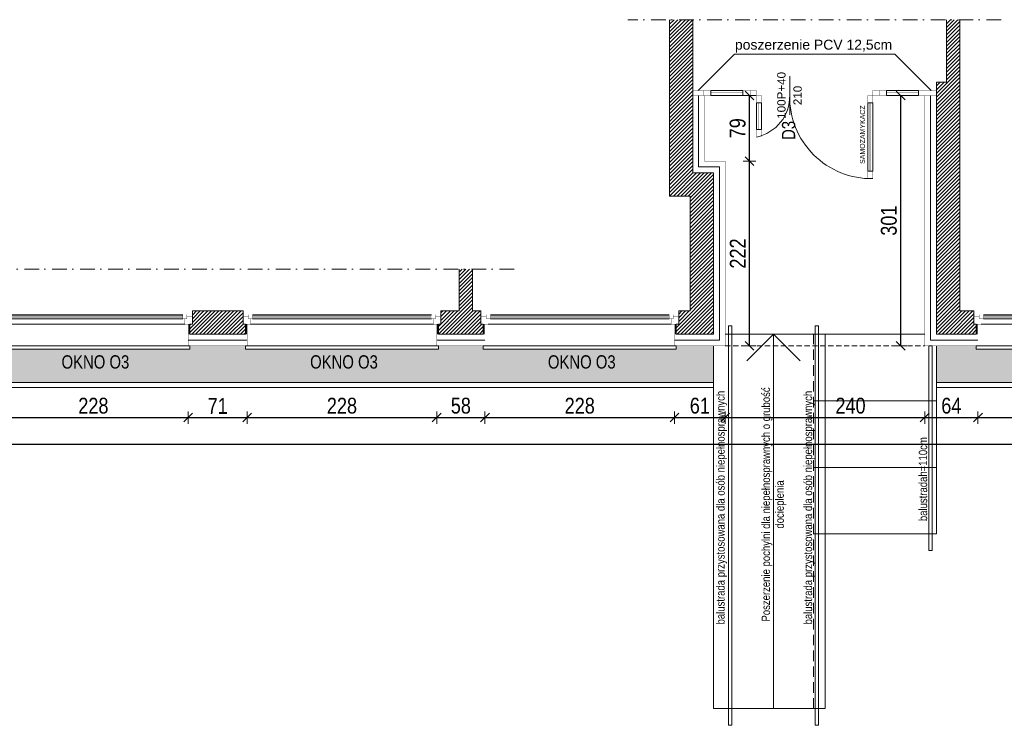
# Model space of a CAD drawing. Header units: millimetres. Extents: x 18880 to 99371, y -5529 to 27899.
# Tile 32 of 161: x 22898 to 24082, y 7922 to 8770. Entities that reach past the tile are written whole.
import ezdxf

# ---------------------------------------------------------------- set-up
doc = ezdxf.new("R2010")
doc.units = ezdxf.units.MM
doc.set_wipeout_variables(frame=1)
doc.linetypes.add('DASHED', pattern=[19.05, 12.7, -6.35])
doc.linetypes.add('Kropki i Kreski', pattern=[335.138881, 176.388884, -88.194442, 0, -70.555556])
for name, color, linetype, lineweight in [('AA_HATCH', 251, 'Continuous', 0), ('AA_IZOLACJA', 251, 'Continuous', 0), ('AA_OPIS', 2, 'Continuous', 0), ('AA_WIDOK', 254, 'Continuous', 0), ('AP wymiary', 40, 'Continuous', 0), ('K_SCIANY', 90, 'Continuous', 20)]:
    doc.layers.add(name, color=color, linetype=linetype, lineweight=lineweight)
doc.layers.add('Okna ArchiCADa', color=7, linetype='Continuous')
doc.styles.add('1', font='ARIALN.TTF')
doc.styles.add('ARIAL', font='arial.ttf')
doc.styles.add('Arial Narrow', font='txt')
doc.linetypes.add('STYROPIAN', pattern='A,0.000141,[1,styropian.shx,S=1,R=0,X=0,Y=0],-14.102004', length=14.102145)
doc.dimstyles.new('1_50', dxfattribs={"dimscale": 10, "dimtxt": 1.9, "dimasz": 0.005, "dimexe": 0, "dimexo": 0, "dimgap": 0.45, "dimtad": 1, "dimdec": 4, "dimrnd": 0.5, "dimdsep": 46, "dimtxsty": '1', "dimblk1": 'DIM01', "dimblk2": 'DIM01', "dimsah": 1, "dimcen": 2, "dimdle": 25, "dimse1": 1, "dimse2": 1, "dimclrd": 1, "dimclrt": 2, "dimadec": 0, "dimazin": 0, "dimtfac": 0.66665, "dimtdec": 4, "dimtix": 1, "dimtmove": 0, "dimatfit": 3, "dimldrblk": 'DIM01', "dimfxl": 0, "dimtolj": 1, "dimtzin": 0, "dimarcsym": 0})
pattern_1 = [(45, (0.4598, 414.3746), (-2.24506403, 2.24506403), [])]
pattern_2 = [(50, (0.46, 164.375), (18.218467, -1.5939086), [1.905, -20.955]), (355, (0.46, 164.375), (-3.524342, 19.105685), [1.524, -16.764058]), (100.451445, (1.978, 164.242), (14.694125, 17.511775), [1.619001, -17.809024]), (46.1842, (0.46, 169.455), (27.107904, -4.204233), [2.8575, -31.4325]), (96.63556, (2.72, 169.104), (23.740413, 24.742612), [2.428502, -26.71356]), (351.18415, (0.46, 169.455), (23.740413, 24.742612), [2.285997, -25.145973]), (21, (3, 168.185), (15.161439, -10.22652), [1.905, -20.955]), (326, (3, 168.185), (6.180203, 18.418797), [1.524, -16.764]), (71.451445, (4.263, 167.332), (21.341642, 8.192277), [1.619001, -17.808994]), (37.5, (0.46, 164.3746), (0.3088603, 8.4555039), [0, -16.5608, 0, -17.018, 0, -16.8275]), (7.5, (0.46, 164.375), (6.6819663, 10.0180575), [0, -9.7028, 0, -16.1798, 0, -6.4135]), (327.5, (-5.2044, 164.3746), (13.5590595, -0.5728744), [0, -6.35, 0, -19.812, 0, -26.289]), (317.5, (-7.744, 164.375), (14.812918, 2.542649), [0, -8.255, 0, -13.1572, 0, -18.669])]

# ---------------------------------------------------------------- blocks, each defined once
blk = doc.blocks.new('O1 rozwierane 12_23')
at = {"layer": 'AA_IZOLACJA', "linetype": 'STYROPIAN', "ltscale": 0.2}
for points in [[(-1135, 120), (-1135, 0)], [(1165, 120), (1165, 0)]]:
    blk.add_lwpolyline(points, dxfattribs=at)
at = {"layer": 'AA_WIDOK', "color": 4}
blk.add_lwpolyline([(-1145, 260), (-1145, 300), (1175, 300), (1175, 260)], dxfattribs=at)
at = {"layer": 'AA_WIDOK', "linetype": 'DASHED', "ltscale": 0.5}
blk.add_lwpolyline([(-1145, 260), (1175, 260)], dxfattribs=at)
at = {"layer": 'AA_WIDOK', "const_width": 3}
for points in [[(-1125, 260), (-1125, 0)], [(1155, 260), (1155, 0)]]:
    blk.add_lwpolyline(points, dxfattribs=at)
at = {"layer": 'AA_WIDOK', "color": 4, "const_width": 3}
for points in [[(-1175, 0), (-1175, -90)], [(1205, -90), (1205, 0)]]:
    blk.add_lwpolyline(points, dxfattribs=at)
at = {"color": 4}
blk.add_wipeout([(1090, -115), (1090, -65), (1115, -65), (1115, 0), (-1085, 0), (-1085, -65), (-1060, -65), (-1060, -115)], dxfattribs=at).dxf.layer = 'AA_WIDOK'
at = {"layer": 'AA_WIDOK', "color": 4, "const_width": 3}
for points in [[(-1085, 0), (-1175, 0)], [(-1085, -65), (-1085, 0)], [(1205, 0), (1115, 0)], [(1115, 0), (1115, -65)], [(-1175, -90), (-1110, -90)], [(-1110, -90), (-1110, -65)], [(-1110, -65), (-1085, -65)], [(-1060, -65), (-1110, -65)], [(-1110, -65), (-1110, -115)], [(-1110, -115), (-1060, -115)], [(-1060, -115), (-1060, -65)], [(-1060, -80), (1090, -80)], [(-1060, -90), (1090, -90)], [(-1060, -100), (1090, -100)], [(1140, -65), (1090, -65)], [(1090, -65), (1090, -115)], [(1090, -115), (1140, -115)], [(1115, -65), (1140, -65)], [(1140, -65), (1140, -90)], [(1140, -115), (1140, -65)], [(1140, -90), (1205, -90)]]:
    blk.add_lwpolyline(points, dxfattribs=at)
at = {"layer": 'AA_WIDOK', "color": 4}
for points in [[(1115, 0), (-1085, 0)], [(-1060, -65), (1090, -65)], [(-1060, -115), (1090, -115)], [(-1060, -115), (1090, -115)]]:
    blk.add_lwpolyline(points, dxfattribs=at)
blk = doc.blocks.new('DIM01')
at = {"color": 2}
blk.add_line((-106, -106), (106, 106), dxfattribs=at)
blk.add_line((0, -150), (0, 150))
blk = doc.blocks.new('*D659')
at = {"layer": 'AP wymiary', "color": 1, "lineweight": -2, "transparency": 16777216}
blk.add_line((22872.8, 8291.7), (23100.7, 8291.7), dxfattribs=at)
at = {"layer": 'Defpoints', "color": 0, "transparency": 16777216}
for p in [(22872.7, 8386.3), (23100.7, 8377.9), (23100.7, 8291.7)]:
    blk.add_point(p, dxfattribs=at)
at = {"layer": 'AP wymiary', "color": 1, "lineweight": -2, "transparency": 16777216, "xscale": 0.05, "yscale": 0.05, "zscale": 0.05, "rotation": 180}
blk.add_blockref('DIM01', (22872.7, 8291.7), dxfattribs=at)
at = {"layer": 'AP wymiary', "color": 1, "lineweight": -2, "transparency": 16777216, "xscale": 0.05, "yscale": 0.05, "zscale": 0.05}
blk.add_blockref('DIM01', (23100.7, 8291.7), dxfattribs=at)
at = {"layer": 'AP wymiary', "color": 2, "transparency": 16777216, "insert": (22986.7, 8305.9), "char_height": 19, "attachment_point": 5, "style": '1'}
blk.add_mtext('\\A1;228', dxfattribs=at)
blk = doc.blocks.new('*D660')
at = {"layer": 'AP wymiary', "color": 1, "lineweight": -2, "transparency": 16777216}
blk.add_line((23100.8, 8291.7), (23171.7, 8291.7), dxfattribs=at)
at = {"layer": 'Defpoints', "color": 0, "transparency": 16777216}
for p in [(23100.7, 8377.9), (23171.7, 8377.9), (23171.7, 8291.7)]:
    blk.add_point(p, dxfattribs=at)
at = {"layer": 'AP wymiary', "color": 1, "lineweight": -2, "transparency": 16777216, "xscale": 0.05, "yscale": 0.05, "zscale": 0.05, "rotation": 180}
blk.add_blockref('DIM01', (23100.7, 8291.7), dxfattribs=at)
at = {"layer": 'AP wymiary', "color": 1, "lineweight": -2, "transparency": 16777216, "xscale": 0.05, "yscale": 0.05, "zscale": 0.05}
blk.add_blockref('DIM01', (23171.7, 8291.7), dxfattribs=at)
at = {"layer": 'AP wymiary', "color": 2, "transparency": 16777216, "insert": (23136.2, 8305.7), "char_height": 19, "attachment_point": 5, "style": '1'}
blk.add_mtext('\\A1;71', dxfattribs=at)
blk = doc.blocks.new('*D661')
at = {"layer": 'AP wymiary', "color": 1, "lineweight": -2, "transparency": 16777216}
blk.add_line((23171.8, 8291.7), (23399.7, 8291.7), dxfattribs=at)
at = {"layer": 'Defpoints', "color": 0, "transparency": 16777216}
for p in [(23171.7, 8377.9), (23399.7, 8377.9), (23399.7, 8291.7)]:
    blk.add_point(p, dxfattribs=at)
at = {"layer": 'AP wymiary', "color": 1, "lineweight": -2, "transparency": 16777216, "xscale": 0.05, "yscale": 0.05, "zscale": 0.05, "rotation": 180}
blk.add_blockref('DIM01', (23171.7, 8291.7), dxfattribs=at)
at = {"layer": 'AP wymiary', "color": 1, "lineweight": -2, "transparency": 16777216, "xscale": 0.05, "yscale": 0.05, "zscale": 0.05}
blk.add_blockref('DIM01', (23399.7, 8291.7), dxfattribs=at)
at = {"layer": 'AP wymiary', "color": 2, "transparency": 16777216, "insert": (23285.7, 8305.9), "char_height": 19, "attachment_point": 5, "style": '1'}
blk.add_mtext('\\A1;228', dxfattribs=at)
blk = doc.blocks.new('*D662')
at = {"layer": 'AP wymiary', "color": 1, "lineweight": -2, "transparency": 16777216}
blk.add_line((23399.8, 8291.7), (23457.7, 8291.7), dxfattribs=at)
at = {"layer": 'Defpoints', "color": 0, "transparency": 16777216}
for p in [(23399.7, 8377.9), (23457.7, 8377.9), (23457.7, 8291.7)]:
    blk.add_point(p, dxfattribs=at)
at = {"layer": 'AP wymiary', "color": 1, "lineweight": -2, "transparency": 16777216, "xscale": 0.05, "yscale": 0.05, "zscale": 0.05, "rotation": 180}
blk.add_blockref('DIM01', (23399.7, 8291.7), dxfattribs=at)
at = {"layer": 'AP wymiary', "color": 1, "lineweight": -2, "transparency": 16777216, "xscale": 0.05, "yscale": 0.05, "zscale": 0.05}
blk.add_blockref('DIM01', (23457.7, 8291.7), dxfattribs=at)
at = {"layer": 'AP wymiary', "color": 2, "transparency": 16777216, "insert": (23428.7, 8305.9), "char_height": 19, "attachment_point": 5, "style": '1'}
blk.add_mtext('\\A1;58', dxfattribs=at)
blk = doc.blocks.new('*D663')
at = {"layer": 'AP wymiary', "color": 1, "lineweight": -2, "transparency": 16777216}
blk.add_line((23457.8, 8291.7), (23685.7, 8291.7), dxfattribs=at)
at = {"layer": 'Defpoints', "color": 0, "transparency": 16777216}
for p in [(23457.7, 8377.9), (23685.7, 8377.9), (23685.7, 8291.7)]:
    blk.add_point(p, dxfattribs=at)
at = {"layer": 'AP wymiary', "color": 1, "lineweight": -2, "transparency": 16777216, "xscale": 0.05, "yscale": 0.05, "zscale": 0.05, "rotation": 180}
blk.add_blockref('DIM01', (23457.7, 8291.7), dxfattribs=at)
at = {"layer": 'AP wymiary', "color": 1, "lineweight": -2, "transparency": 16777216, "xscale": 0.05, "yscale": 0.05, "zscale": 0.05}
blk.add_blockref('DIM01', (23685.7, 8291.7), dxfattribs=at)
at = {"layer": 'AP wymiary', "color": 2, "transparency": 16777216, "insert": (23571.7, 8305.9), "char_height": 19, "attachment_point": 5, "style": '1'}
blk.add_mtext('\\A1;228', dxfattribs=at)
blk = doc.blocks.new('*D664')
at = {"layer": 'AP wymiary', "color": 1, "lineweight": -2, "transparency": 16777216}
blk.add_line((23685.8, 8291.7), (23746.7, 8291.7), dxfattribs=at)
at = {"layer": 'Defpoints', "color": 0, "transparency": 16777216}
for p in [(23685.7, 8377.9), (23746.7, 8377.9), (23746.7, 8291.7)]:
    blk.add_point(p, dxfattribs=at)
at = {"layer": 'AP wymiary', "color": 1, "lineweight": -2, "transparency": 16777216, "xscale": 0.05, "yscale": 0.05, "zscale": 0.05, "rotation": 180}
blk.add_blockref('DIM01', (23685.7, 8291.7), dxfattribs=at)
at = {"layer": 'AP wymiary', "color": 1, "lineweight": -2, "transparency": 16777216, "xscale": 0.05, "yscale": 0.05, "zscale": 0.05}
blk.add_blockref('DIM01', (23746.7, 8291.7), dxfattribs=at)
at = {"layer": 'AP wymiary', "color": 2, "transparency": 16777216, "insert": (23716.2, 8305.9), "char_height": 19, "attachment_point": 5, "style": '1'}
blk.add_mtext('\\A1;61', dxfattribs=at)
blk = doc.blocks.new('*D665')
at = {"layer": 'AP wymiary', "color": 1, "lineweight": -2, "transparency": 16777216}
blk.add_line((23746.8, 8291.7), (23986.7, 8291.7), dxfattribs=at)
at = {"layer": 'Defpoints', "color": 0, "transparency": 16777216}
for p in [(23746.7, 8377.9), (23986.7, 8377.9), (23986.7, 8291.7)]:
    blk.add_point(p, dxfattribs=at)
at = {"layer": 'AP wymiary', "color": 1, "lineweight": -2, "transparency": 16777216, "xscale": 0.05, "yscale": 0.05, "zscale": 0.05, "rotation": 180}
blk.add_blockref('DIM01', (23746.7, 8291.7), dxfattribs=at)
at = {"layer": 'AP wymiary', "color": 1, "lineweight": -2, "transparency": 16777216, "xscale": 0.05, "yscale": 0.05, "zscale": 0.05}
blk.add_blockref('DIM01', (23986.7, 8291.7), dxfattribs=at)
at = {"layer": 'AP wymiary', "color": 2, "transparency": 16777216, "insert": (23897.4, 8305.9), "char_height": 19, "attachment_point": 5, "style": '1'}
blk.add_mtext('\\A1;240', dxfattribs=at)
blk = doc.blocks.new('*D666')
at = {"layer": 'AP wymiary', "color": 1, "lineweight": -2, "transparency": 16777216}
blk.add_line((23986.8, 8291.7), (24050.7, 8291.7), dxfattribs=at)
at = {"layer": 'Defpoints', "color": 0, "transparency": 16777216}
for p in [(23986.7, 8377.9), (24050.7, 8377.9), (24050.7, 8291.7)]:
    blk.add_point(p, dxfattribs=at)
at = {"layer": 'AP wymiary', "color": 1, "lineweight": -2, "transparency": 16777216, "xscale": 0.05, "yscale": 0.05, "zscale": 0.05, "rotation": 180}
blk.add_blockref('DIM01', (23986.7, 8291.7), dxfattribs=at)
at = {"layer": 'AP wymiary', "color": 1, "lineweight": -2, "transparency": 16777216, "xscale": 0.05, "yscale": 0.05, "zscale": 0.05}
blk.add_blockref('DIM01', (24050.7, 8291.7), dxfattribs=at)
at = {"layer": 'AP wymiary', "color": 2, "transparency": 16777216, "insert": (24018.7, 8305.9), "char_height": 19, "attachment_point": 5, "style": '1'}
blk.add_mtext('\\A1;64', dxfattribs=at)
blk = doc.blocks.new('*D667')
at = {"layer": 'AP wymiary', "color": 1, "lineweight": -2, "transparency": 16777216}
blk.add_line((24050.8, 8291.7), (24277.8, 8291.7), dxfattribs=at)
at = {"layer": 'Defpoints', "color": 0, "transparency": 16777216}
for p in [(24050.7, 8377.9), (24277.9, 8382.8), (24277.9, 8291.7)]:
    blk.add_point(p, dxfattribs=at)
at = {"layer": 'AP wymiary', "color": 1, "lineweight": -2, "transparency": 16777216, "xscale": 0.05, "yscale": 0.05, "zscale": 0.05, "rotation": 180}
blk.add_blockref('DIM01', (24050.7, 8291.7), dxfattribs=at)
at = {"layer": 'AP wymiary', "color": 1, "lineweight": -2, "transparency": 16777216, "xscale": 0.05, "yscale": 0.05, "zscale": 0.05}
blk.add_blockref('DIM01', (24277.9, 8291.7), dxfattribs=at)
at = {"layer": 'AP wymiary', "color": 2, "transparency": 16777216, "insert": (24164.3, 8305.7), "char_height": 19, "attachment_point": 5, "style": '1'}
blk.add_mtext('\\A1;227', dxfattribs=at)
blk = doc.blocks.new('*D694')
at = {"layer": 'AP wymiary', "color": 1, "lineweight": -2, "transparency": 16777216}
blk.add_line((21665.8, 8259.7), (27771.7, 8259.7), dxfattribs=at)
at = {"layer": 'Defpoints', "color": 0, "transparency": 16777216}
for p in [(27771.7, 8338.1), (21665.7, 8331.8), (27771.7, 8259.7)]:
    blk.add_point(p, dxfattribs=at)
at = {"layer": 'AP wymiary', "color": 1, "lineweight": -2, "transparency": 16777216, "xscale": 0.05, "yscale": 0.05, "zscale": 0.05, "rotation": 180}
blk.add_blockref('DIM01', (21665.7, 8259.7), dxfattribs=at)
at = {"layer": 'AP wymiary', "color": 1, "lineweight": -2, "transparency": 16777216, "xscale": 0.05, "yscale": 0.05, "zscale": 0.05}
blk.add_blockref('DIM01', (27771.7, 8259.7), dxfattribs=at)
at = {"layer": 'AP wymiary', "color": 2, "transparency": 16777216, "insert": (24718.7, 8273.9), "char_height": 19, "attachment_point": 5, "style": '1'}
blk.add_mtext('\\A1;6106', dxfattribs=at)
blk = doc.blocks.new('*D697')
at = {"layer": 'AP wymiary', "color": 1, "lineweight": -2, "transparency": 16777216}
blk.add_line((23957.8, 8377.9), (23957.8, 8678.8), dxfattribs=at)
at = {"layer": 'Defpoints', "color": 0, "transparency": 16777216}
for p in [(23957.8, 8678.9), (23986.7, 8678.9), (23986.7, 8377.9)]:
    blk.add_point(p, dxfattribs=at)
at = {"layer": 'AP wymiary', "color": 1, "lineweight": -2, "transparency": 16777216, "xscale": 0.05, "yscale": 0.05, "zscale": 0.05}
for p, rotation in [((23957.8, 8678.9), 90), ((23957.8, 8377.9), 270)]:
    blk.add_blockref('DIM01', p, dxfattribs=dict(at, rotation=rotation))
at = {"layer": 'AP wymiary', "color": 2, "transparency": 16777216, "insert": (23943.6, 8528.4), "char_height": 19, "attachment_point": 5, "rotation": 90, "style": '1'}
blk.add_mtext('\\A1;301', dxfattribs=at)
blk = doc.blocks.new('*D698')
at = {"layer": 'AP wymiary', "color": 1, "lineweight": -2, "transparency": 16777216}
blk.add_line((23775.9, 8377.9), (23775.9, 8599.8), dxfattribs=at)
at = {"layer": 'Defpoints', "color": 0, "transparency": 16777216}
for p in [(23746.7, 8599.9), (23775.9, 8599.9), (23746.7, 8377.9)]:
    blk.add_point(p, dxfattribs=at)
at = {"layer": 'AP wymiary', "color": 1, "lineweight": -2, "transparency": 16777216, "xscale": 0.05, "yscale": 0.05, "zscale": 0.05}
for p, rotation in [((23775.9, 8599.9), 90), ((23775.9, 8377.9), 270)]:
    blk.add_blockref('DIM01', p, dxfattribs=dict(at, rotation=rotation))
at = {"layer": 'AP wymiary', "color": 2, "transparency": 16777216, "insert": (23761.8, 8488.9), "char_height": 19, "attachment_point": 5, "rotation": 90, "style": '1'}
blk.add_mtext('\\A1;222', dxfattribs=at)
blk = doc.blocks.new('*D699')
at = {"layer": 'AP wymiary', "color": 1, "lineweight": -2, "transparency": 16777216}
blk.add_line((23775.9, 8599.9), (23775.9, 8678.8), dxfattribs=at)
at = {"layer": 'Defpoints', "color": 0, "transparency": 16777216}
for p in [(23721.7, 8678.9), (23775.9, 8678.9), (23746.7, 8599.9)]:
    blk.add_point(p, dxfattribs=at)
at = {"layer": 'AP wymiary', "color": 1, "lineweight": -2, "transparency": 16777216, "xscale": 0.05, "yscale": 0.05, "zscale": 0.05}
for p, rotation in [((23775.9, 8678.9), 90), ((23775.9, 8599.9), 270)]:
    blk.add_blockref('DIM01', p, dxfattribs=dict(at, rotation=rotation))
at = {"layer": 'AP wymiary', "color": 2, "transparency": 16777216, "insert": (23761.7, 8639.4), "char_height": 19, "attachment_point": 5, "rotation": 90, "style": '1'}
blk.add_mtext('\\A1;79', dxfattribs=at)

msp = doc.modelspace()

# ---------------------------------------------------------------- hatches: boundary and pattern name
at = {"layer": 'AA_HATCH'}
h = msp.add_hatch(dxfattribs=at)
h.set_pattern_fill('ANSI31', color=256)
h.set_pattern_definition(pattern_1)
h.paths.add_polyline_path([(22033.74106, 8412.88776), (22033.74106, 8419.88776), (21949.74106, 8419.88776), (21949.74106, 8469.88776), (21933.74106, 8469.88776), (21933.74106, 8419.88776), (21902.74106, 8419.88776), (21902.74106, 8412.88776), (21902.74106, 8403.88776), (21899.74106, 8403.88776), (21899.74106, 8391.88776), (22036.74106, 8391.88776), (22036.74106, 8403.88776), (22033.74106, 8403.88776)])
h.paths.add_polyline_path([(22269.74106, 8403.88776), (22266.74106, 8403.88776), (22266.74106, 8412.88776), (22266.74106, 8419.88776), (22259.74106, 8419.88776), (22259.74106, 8469.88776), (22229.74106, 8469.88776), (22229.74106, 8419.88776), (22148.74106, 8419.88776), (22148.74106, 8412.88776), (22148.74106, 8403.88776), (22145.74106, 8403.88776), (22145.74106, 8391.88776), (22269.74106, 8391.88776)])
h.paths.add_polyline_path([(22569.74106, 8412.88776), (22569.74106, 8419.88776), (22504.74106, 8419.88776), (22504.74106, 8412.88776), (22504.74106, 8403.88776), (22501.74106, 8403.88776), (22501.74106, 8391.88776), (22572.74106, 8391.88776), (22572.74106, 8403.88776), (22569.74106, 8403.88776)])
h.paths.add_polyline_path([(22867.74106, 8412.88776), (22867.74106, 8419.88776), (22855.74106, 8419.88776), (22855.74106, 8469.88776), (22826.74106, 8469.88776), (22826.74106, 8419.88776), (22807.74106, 8419.88776), (22807.74106, 8412.88776), (22807.74106, 8403.88776), (22804.74106, 8403.88776), (22804.74106, 8391.88776), (22870.74106, 8391.88776), (22870.74106, 8403.88776), (22867.74106, 8403.88776)])
h.paths.add_polyline_path([(23169.74106, 8403.88776), (23166.74106, 8403.88776), (23166.74106, 8412.88776), (23166.74106, 8419.88776), (23105.74106, 8419.88776), (23105.74106, 8412.88776), (23105.74106, 8403.88776), (23102.74106, 8403.88776), (23102.74106, 8391.88776), (23169.74106, 8391.88776)])
h.paths.add_polyline_path([(23452.74106, 8412.88776), (23452.74106, 8419.88776), (23442.74106, 8419.88776), (23442.74106, 8469.88776), (23426.74106, 8469.88776), (23426.74106, 8419.88776), (23404.74106, 8419.88776), (23404.74106, 8412.88776), (23404.74106, 8403.88776), (23401.74106, 8403.88776), (23401.74106, 8391.88776), (23455.74106, 8391.88776), (23455.74106, 8403.88776), (23452.74106, 8403.88776)])
h.paths.add_polyline_path([(23732.74106, 8585.88776), (23707.74106, 8585.88776), (23707.74106, 8666.88776), (23707.74106, 8678.88776), (23707.74106, 8684.88776), (23707.74106, 8685.88776), (23707.74106, 8694.88776), (23707.74106, 8769.88776), (23679.74106, 8769.88776), (23679.74106, 8666.88776), (23679.74106, 8557.88776), (23704.74106, 8557.88776), (23704.74106, 8419.88776), (23690.74106, 8419.88776), (23690.74106, 8412.88776), (23690.74106, 8403.88776), (23687.74106, 8403.88776), (23687.74106, 8391.88776), (23732.74106, 8391.88776)])
h = msp.add_hatch(dxfattribs=at)
h.set_pattern_fill('ANSI31', color=256)
h.set_pattern_definition(pattern_1)
h.paths.add_polyline_path([(24045.74106, 8412.88776), (24045.74106, 8419.88776), (24028.74106, 8419.88776), (24028.74106, 8694.88776), (24028.74106, 8769.88776), (24012.74106, 8769.88776), (24012.74106, 8694.88776), (24000.74106, 8694.88776), (24000.74106, 8685.88776), (24000.74106, 8678.88776), (24000.74106, 8666.88776), (24000.74106, 8391.88776), (24048.74106, 8391.88776), (24048.74106, 8403.88776), (24045.74106, 8403.88776)])
h.paths.add_polyline_path([(24356.74106, 8412.88776), (24356.74106, 8419.88776), (24321.74106, 8419.88776), (24321.74106, 8469.88776), (24305.74106, 8469.88776), (24305.74106, 8419.88776), (24283.74106, 8419.88776), (24283.74106, 8412.88776), (24283.74106, 8403.88776), (24280.74106, 8403.88776), (24280.74106, 8391.88776), (24359.74106, 8391.88776), (24359.74106, 8403.88776), (24356.74106, 8403.88776)])
h.paths.add_polyline_path([(24667.74106, 8412.88776), (24667.74106, 8419.88776), (24624.74106, 8419.88776), (24624.74106, 8469.88776), (24594.74106, 8469.88776), (24594.74106, 8419.88776), (24594.74106, 8412.88776), (24594.74106, 8403.88776), (24591.74106, 8403.88776), (24591.74106, 8391.88776), (24670.74106, 8391.88776), (24670.74106, 8403.88776), (24667.74106, 8403.88776)])
h.paths.add_polyline_path([(24975.74106, 8403.88776), (24972.74106, 8403.88776), (24972.74106, 8412.88776), (24972.74106, 8419.88776), (24955.74106, 8419.88776), (24955.74106, 8469.88776), (24939.74106, 8469.88776), (24939.74106, 8419.88776), (24905.74106, 8419.88776), (24905.74106, 8412.88776), (24905.74106, 8403.88776), (24902.74106, 8403.88776), (24902.74106, 8391.88776), (24975.74106, 8391.88776)])
h.paths.add_polyline_path([(25278.74106, 8412.88776), (25278.74106, 8419.88776), (25266.74106, 8419.88776), (25266.74106, 8469.88776), (25236.74106, 8469.88776), (25236.74106, 8419.88776), (25210.74106, 8419.88776), (25210.74106, 8412.88776), (25210.74106, 8403.88776), (25207.74106, 8403.88776), (25207.74106, 8391.88776), (25236.74106, 8391.88776), (25266.74106, 8391.88776), (25281.74106, 8391.88776), (25281.74106, 8403.88776), (25278.74106, 8403.88776)])
h.paths.add_polyline_path([(25578.74106, 8412.88776), (25578.74106, 8419.88776), (25516.74106, 8419.88776), (25516.74106, 8412.88776), (25516.74106, 8403.88776), (25513.74106, 8403.88776), (25513.74106, 8391.88776), (25581.74106, 8391.88776), (25581.74106, 8403.88776), (25578.74106, 8403.88776)])
h.paths.add_polyline_path([(25877.74106, 8412.88776), (25877.74106, 8419.88776), (25866.74106, 8419.88776), (25866.74106, 8469.88776), (25836.74106, 8469.88776), (25836.74106, 8419.88776), (25816.74106, 8419.88776), (25816.74106, 8412.88776), (25816.74106, 8403.88776), (25813.74106, 8403.88776), (25813.74106, 8391.88776), (25836.74106, 8391.88776), (25866.74106, 8391.88776), (25880.74106, 8391.88776), (25880.74106, 8403.88776), (25877.74106, 8403.88776)])

# ---------------------------------------------------------------- linework, layer by layer
for points in [[(22017.09115, 8333.88776), (23732.74106, 8333.88776)], [(22017.09115, 8327.88776), (23732.74106, 8327.88776)], [(24000.74106, 8333.88776), (26800.74106, 8333.88776)], [(24000.74106, 8327.88776), (26800.74106, 8327.88776)]]:
    msp.add_lwpolyline(points, dxfattribs=at)
at = {"layer": 'AA_OPIS', "linetype": 'Continuous'}
msp.add_line((23824.24106, 8655.68783), (23824.24106, 8702.08769), dxfattribs=at)
at = {"layer": 'AA_OPIS', "linetype": 'Kropki i Kreski', "ltscale": 0.1}
for points in [[(24078.74106, 8769.88776), (23629.74106, 8769.88776)], [(23492.74106, 8469.88776), (19134.74106, 8469.88776)]]:
    msp.add_lwpolyline(points, dxfattribs=at)
at = {"layer": 'AA_OPIS', "linetype": 'Continuous'}
msp.add_lwpolyline([(23713.99106, 8684.88776), (23757.80728, 8728.36776), (23950.67484, 8728.36776), (23994.49106, 8684.88776)], dxfattribs=at)
at = {"layer": 'AA_WIDOK'}
for p, q in [((23746.74106, 8391.88776), (23986.74106, 8391.88776)), ((23804.74106, 8391.88776), (23772.73917, 8359.88587)), ((23804.74106, 7941.88776), (23804.74106, 8391.88776)), ((23804.74106, 8391.88776), (23836.74295, 8359.88587)), ((23866.74106, 7941.88776), (23866.74106, 8391.88776)), ((23732.74106, 8377.88776), (23732.74106, 7941.88776)), ((24000.74106, 8151.88776), (24000.74106, 8377.88776)), ((23852.74106, 8311.88776), (24000.74106, 8311.88776)), ((23852.74106, 8231.88776), (24000.74106, 8231.88776)), ((23852.74106, 8151.88776), (24000.74106, 8151.88776))]:
    msp.add_line(p, q, dxfattribs=at)
at = {"layer": 'AA_WIDOK', "color": 4, "const_width": 0.3}
for points in [[(23707.74106, 8678.88776), (23720.24106, 8678.88776), (23720.24106, 8684.88776), (23707.74106, 8684.88776)], [(23720.24106, 8678.88776), (23729.24106, 8678.88776), (23729.24106, 8684.88776), (23720.24106, 8684.88776)], [(23729.24106, 8682.38776), (23767.74106, 8682.38776), (23767.74106, 8681.38776), (23729.24106, 8681.38776)], [(23767.74106, 8678.88776), (23776.74106, 8678.88776), (23776.74106, 8684.88776), (23767.74106, 8684.88776)], [(23776.74106, 8684.88776), (23784.24106, 8684.88776), (23784.24106, 8678.88776), (23776.74106, 8678.88776)], [(23931.74106, 8684.88776), (23924.24106, 8684.88776), (23924.24106, 8678.88776), (23931.74106, 8678.88776)], [(23940.74106, 8678.88776), (23931.74106, 8678.88776), (23931.74106, 8684.88776), (23940.74106, 8684.88776)], [(23979.24106, 8682.38776), (23940.74106, 8682.38776), (23940.74106, 8681.38776), (23979.24106, 8681.38776)], [(23988.24106, 8678.88776), (23979.24106, 8678.88776), (23979.24106, 8684.88776), (23988.24106, 8684.88776)], [(24000.74106, 8678.88776), (23988.24106, 8678.88776), (23988.24106, 8684.88776), (24000.74106, 8684.88776)], [(23784.24106, 8678.88776), (23784.24106, 8669.88776), (23790.24106, 8669.88776), (23790.24106, 8678.88776)], [(23787.74106, 8669.88776), (23787.74106, 8637.88776), (23786.74106, 8637.88776), (23786.74106, 8669.88776)], [(23924.24106, 8678.88776), (23924.24106, 8669.88776), (23918.24106, 8669.88776), (23918.24106, 8678.88776)], [(23920.74106, 8669.88776), (23920.74106, 8587.88776), (23921.74106, 8587.88776), (23921.74106, 8669.88776)], [(23784.24106, 8637.88776), (23784.24106, 8628.88776), (23790.24106, 8628.88776), (23790.24106, 8637.88776)], [(23924.24106, 8587.88776), (23924.24106, 8578.88776), (23918.24106, 8578.88776), (23918.24106, 8587.88776)]]:
    msp.add_lwpolyline(points, close=True, dxfattribs=at)
at = {"layer": 'AA_WIDOK', "color": 4}
for points in [[(23729.24106, 8684.88776), (23767.74106, 8684.88776), (23767.74106, 8678.88776), (23729.24106, 8678.88776)], [(23979.24106, 8684.88776), (23940.74106, 8684.88776), (23940.74106, 8678.88776), (23979.24106, 8678.88776)], [(23790.24106, 8669.88776), (23790.24106, 8637.88776), (23784.24106, 8637.88776), (23784.24106, 8669.88776)], [(23918.24106, 8669.88776), (23918.24106, 8587.88776), (23924.24106, 8587.88776), (23924.24106, 8669.88776)]]:
    msp.add_lwpolyline(points, close=True, dxfattribs=at)
at = {"layer": 'AA_WIDOK', "color": 8, "linetype": 'DASHED'}
msp.add_lwpolyline([(23852.74106, 7941.88776), (23852.74106, 8391.88776)], dxfattribs=at)
at = {"layer": 'AA_WIDOK', "linetype": 'DASHED', "ltscale": 0.5}
msp.add_lwpolyline([(23746.74106, 8377.88776), (23986.74106, 8377.88776)], dxfattribs=at)
at = {"layer": 'AA_WIDOK'}
msp.add_lwpolyline([(23866.74106, 7941.88776), (23732.74106, 7941.88776)], dxfattribs=at)
at = {"layer": 'AA_WIDOK', "color": 4}
for centre, radius, start, end in [((23774.27546, 8677.86024), 49.97616, 281.50228717, 1.17809632), ((23922.35768, 8677.00438), 98.13469, 178.90032138, 271.09967862)]:
    msp.add_arc(centre, radius, start, end, dxfattribs=at)
at = {"layer": 'AP wymiary'}
for points in [[(23750.74106, 7921.88776), (23754.74106, 7921.88776), (23754.74106, 8401.88776), (23750.74106, 8401.88776)], [(23854.74106, 7921.88776), (23858.74106, 7921.88776), (23858.74106, 8401.88776), (23854.74106, 8401.88776)], [(23991.74106, 8131.88776), (23995.74106, 8131.88776), (23995.74106, 8377.88776), (23991.74106, 8377.88776)]]:
    msp.add_lwpolyline(points, close=True, dxfattribs=at)
at = {"layer": 'K_SCIANY'}
for points in [[(23679.74106, 8769.88776), (23679.74106, 8666.88776), (23679.74106, 8557.88776), (23704.74106, 8557.88776), (23704.74106, 8419.88776), (23690.74106, 8419.88776), (23690.74106, 8412.88776), (23690.74106, 8403.88776), (23687.74106, 8403.88776), (23687.74106, 8391.88776), (23732.74106, 8391.88776), (23732.74106, 8585.88776), (23707.74106, 8585.88776), (23707.74106, 8666.88776), (23707.74106, 8666.88776), (23707.74106, 8678.88776), (23707.74106, 8678.88776), (23707.74106, 8685.88776), (23707.74106, 8694.88776), (23707.74106, 8769.88776)], [(24012.74106, 8769.88776), (24012.74106, 8694.88776), (24000.74106, 8694.88776), (24000.74106, 8685.88776), (24000.74106, 8678.88776), (24000.74106, 8678.88776), (24000.74106, 8666.88776), (24000.74106, 8666.88776), (24000.74106, 8391.88776), (24048.74106, 8391.88776), (24048.74106, 8403.88776), (24045.74106, 8403.88776), (24045.74106, 8412.88776), (24045.74106, 8419.88776), (24028.74106, 8419.88776), (24028.74106, 8694.88776), (24028.74106, 8769.88776)], [(23426.74106, 8469.88776), (23426.74106, 8419.88776), (23404.74106, 8419.88776), (23404.74106, 8412.88776), (23404.74106, 8403.88776), (23401.74106, 8403.88776), (23401.74106, 8391.88776), (23455.74106, 8391.88776), (23455.74106, 8403.88776), (23452.74106, 8403.88776), (23452.74106, 8412.88776), (23452.74106, 8419.88776), (23442.74106, 8419.88776), (23442.74106, 8469.88776)]]:
    msp.add_lwpolyline(points, dxfattribs=at)
msp.add_lwpolyline([(23105.74106, 8419.88776), (23105.74106, 8412.88776), (23105.74106, 8403.88776), (23102.74106, 8403.88776), (23102.74106, 8391.88776), (23169.74106, 8391.88776), (23169.74106, 8403.88776), (23166.74106, 8403.88776), (23166.74106, 8412.88776), (23166.74106, 8419.88776)], close=True, dxfattribs=at)

# ---------------------------------------------------------------- texts
at = {"layer": 'AA_OPIS', "style": 'ARIAL'}
for s, insert, char_height, width, attachment_point in [('poszerzenie PCV 12,5cm', (23758.41207, 8745.86244), 12, 1647.7118816, 1), ('{\\W0.8;OKNO O3}', (22989.156, 8366.61474), 16, 300, 2), ('{\\W0.8;OKNO O3}', (23288.156, 8366.61474), 16, 300, 2), ('{\\W0.8;OKNO O3}', (23574.156, 8366.61474), 16, 300, 2)]:
    msp.add_mtext(s, dxfattribs=dict(at, insert=insert, char_height=char_height, width=width, attachment_point=attachment_point))
at = {"layer": 'AA_OPIS', "linetype": 'Continuous', "attachment_point": 8, "rotation": 90, "style": 'ARIAL'}
for s, insert, char_height in [('100P+40', (23819.45102, 8678.95598), 10), ('210', (23838.88323, 8678.83185), 10), ('SAMOZAMYKACZ', (23914.86716, 8631.73054), 6)]:
    msp.add_mtext(s, dxfattribs=dict(at, insert=insert, char_height=char_height))
at = {"layer": 'AA_OPIS', "rotation": 90}
for s, insert, char_height, width, attachment_point, style in [('{\\W0.8;D3}', (23814.88646, 8636.87158), 16, 44.2663591, 2, 'ARIAL'), ('\\pxqc;{\\fArial Narrow|b0|i0|c238|p34;\\C2;Poszerzenie pochylni dla niepełnosprawnych o grubość docieplenia}', (23790.50129, 8037.28229), 10, 299.9998938, 1, 'Arial Narrow'), ('\\pxqc;{\\fArial Narrow|b0|i0|c238|p34;\\C2;balustrada przystosowana dla osób niepełnosprawnych}', (23736.02285, 8033.48933), 10, 299.9998938, 1, 'Arial Narrow'), ('\\pxqc;{\\fArial Narrow|b0|i0|c238|p34;\\C2;balustrada przystosowana dla osób niepełnosprawnych}', (23841.22596, 8033.48933), 10, 299.9998938, 1, 'Arial Narrow'), ('\\pxqc;{\\fArial Narrow|b0|i0|c238|p34;\\C2;balustradah=110cm}', (23979.57787, 8067.71397), 10, 299.9998938, 1, 'Arial Narrow')]:
    msp.add_mtext(s, dxfattribs=dict(at, insert=insert, char_height=char_height, width=width, attachment_point=attachment_point, style=style))

# ---------------------------------------------------------------- dimensions: what is measured, and where the dimension line sits
at = {"layer": 'AP wymiary'}
dim = msp.add_linear_dim(base=(23775.87684, 8678.88776), p1=(23746.74106, 8599.88776), p2=(23721.74106, 8678.88776), angle=90, dimstyle='1_50', override={"dimtmove": 1}, dxfattribs=at)
dim.commit()
dim.dimension.update_dxf_attribs({"geometry": '*D699', "text_midpoint": (23761.67595, 8639.38776)})
for base, p1, p2, picture, middle in [((23957.78414, 8678.88776), (23986.74106, 8377.88776), (23986.74106, 8678.88776), '*D697', (23943.58325, 8528.38776)), ((23775.87684, 8599.88776), (23746.74106, 8377.88776), (23746.74106, 8599.88776), '*D698', (23761.83796, 8488.88776))]:
    dim = msp.add_linear_dim(base=base, p1=p1, p2=p2, angle=90, dimstyle='1_50', dxfattribs=at)
    dim.commit()
    dim.dimension.update_dxf_attribs({"geometry": picture, "text_midpoint": middle})
dim = msp.add_linear_dim(base=(23986.74106, 8291.70936), p1=(23746.74106, 8377.88776), p2=(23986.74106, 8377.88776), dimstyle='1_50', override={"dimtmove": 1}, dxfattribs=at)
dim.commit()
dim.dimension.update_dxf_attribs({"geometry": '*D665', "text_midpoint": (23897.35896, 8291.70936), "dimtype": 160})
dim = msp.add_linear_dim(base=(27771.74106, 8259.73534), p1=(21665.74106, 8331.77728), p2=(27771.74106, 8338.12293), dimstyle='1_50', dxfattribs=at)
dim.commit()
dim.dimension.update_dxf_attribs({"geometry": '*D694', "text_midpoint": (24718.74106, 8273.93623)})

# ---------------------------------------------------------------- next in the draw order: block references
at = {"layer": 'Okna ArchiCADa', "linetype": 'Continuous', "xscale": -0.1, "yscale": 0.1, "zscale": 0.1, "rotation": 180}
for p in [(22985.24106, 8403.88776), (23284.24106, 8403.88776), (23570.24106, 8403.88776), (24163.24106, 8403.88776)]:
    msp.add_blockref('O1 rozwierane 12_23', p, dxfattribs=at)

# ---------------------------------------------------------------- next in the draw order: hatches: boundary and pattern name
at = {"layer": 'AA_HATCH'}
h = msp.add_hatch(dxfattribs=at)
h.set_pattern_fill('AR-CONC', color=256, scale=0.1)
h.set_pattern_definition(pattern_2)
h.paths.add_polyline_path([(23732.74106, 8377.88776), (23687.74106, 8377.88776), (23687.74106, 8373.88776), (23455.74106, 8373.88776), (23455.74106, 8377.88776), (23401.74106, 8377.88776), (23401.74106, 8373.88776), (23169.74106, 8373.88776), (23169.74106, 8377.88776), (23102.74106, 8377.88776), (23102.74106, 8373.88776), (22870.74106, 8373.88776), (22870.74106, 8377.88776), (22804.74106, 8377.88776), (22804.74106, 8373.88776), (22572.74106, 8373.88776), (22572.74106, 8377.88776), (22541.89868, 8375.88776, -0.4142135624), (22547.89868, 8369.88776, -0.3218180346), (22543.81676, 8364.20261), (22554.04449, 8333.88776), (23732.74106, 8333.88776)])
h.paths.add_polyline_path([(22543.81676, 8364.20261, -0.5130675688), (22535.89868, 8369.88776, -0.4142135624), (22541.89868, 8375.88776), (22501.74106, 8377.79288), (22501.74106, 8373.88776), (22269.74106, 8373.88776), (22269.74106, 8377.88776), (22145.74106, 8377.88776), (22145.74106, 8373.88776), (22036.74106, 8373.88776), (22036.74106, 8377.88776), (22017.09115, 8377.88776), (22017.09115, 8333.88776), (22554.04449, 8333.88776)])
h.paths.add_polyline_path([(23529.38983, 8341.59428), (23618.86978, 8341.59428), (23618.86978, 8374.56563), (23529.38983, 8374.56563)], flags=24)
h.paths.add_polyline_path([(23243.38983, 8341.59428), (23332.86978, 8341.59428), (23332.86978, 8374.56563), (23243.38983, 8374.56563)], flags=24)
h.paths.add_polyline_path([(22944.38983, 8341.59428), (23033.86978, 8341.59428), (23033.86978, 8374.56563), (22944.38983, 8374.56563)], flags=24)
h.paths.add_polyline_path([(22646.38983, 8341.59428), (22735.86978, 8341.59428), (22735.86978, 8374.56563), (22646.38983, 8374.56563)], flags=24)
h.paths.add_polyline_path([(22343.38983, 8341.59428), (22432.86978, 8341.59428), (22432.86978, 8374.56563), (22343.38983, 8374.56563)], flags=24)
h.paths.add_polyline_path([(22048.8942, 8341.59428), (22138.37414, 8341.59428), (22138.37414, 8374.56563), (22048.8942, 8374.56563)], flags=24)
h = msp.add_hatch(dxfattribs=at)
h.set_pattern_fill('AR-CONC', color=256, scale=0.1)
h.set_pattern_definition(pattern_2)
h.paths.add_polyline_path([(26800.74106, 8377.88776), (26726.74106, 8377.88776), (26726.74106, 8373.88776), (26494.74106, 8373.88776), (26494.74106, 8377.88776), (26448.88626, 8375.88776, -0.4142135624), (26454.88626, 8369.88776, -0.3185162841), (26450.8723, 8364.22599), (26461.51437, 8333.88776), (26800.74106, 8333.88776)])
h.paths.add_polyline_path([(26450.8723, 8364.22599, -0.5168565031), (26442.88626, 8369.88776, -0.4142135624), (26448.88626, 8375.88776), (26425.74106, 8377.72869), (26425.74106, 8373.88776), (26193.74106, 8373.88776), (26193.74106, 8377.88776), (26112.74106, 8377.88776), (26112.74106, 8373.88776), (25880.74106, 8373.88776), (25880.74106, 8377.88776), (25813.74106, 8377.88776), (25813.74106, 8373.88776), (25581.74106, 8373.88776), (25581.74106, 8377.88776), (25513.74106, 8377.88776), (25513.74106, 8373.88776), (25281.74106, 8373.88776), (25281.74106, 8377.88776), (25207.74106, 8377.88776), (25207.74106, 8373.88776), (24975.74106, 8373.88776), (24975.74106, 8377.88776), (24902.74106, 8377.88776), (24902.74106, 8373.88776), (24670.74106, 8373.88776), (24670.74106, 8377.88776), (24591.74106, 8377.88776), (24591.74106, 8373.88776), (24359.74106, 8373.88776), (24359.74106, 8377.88776), (24280.74106, 8377.88776), (24280.74106, 8373.88776), (24048.74106, 8373.88776), (24048.74106, 8377.88776), (24000.74106, 8377.88776), (24000.74106, 8333.88776), (26461.51437, 8333.88776)])
h.paths.add_polyline_path([(26565.97489, 8341.73535), (26655.45484, 8341.73535), (26655.45484, 8374.7067), (26565.97489, 8374.7067)], flags=24)
h.paths.add_polyline_path([(26264.97489, 8341.59428), (26354.45484, 8341.59428), (26354.45484, 8374.56563), (26264.97489, 8374.56563)], flags=24)
h.paths.add_polyline_path([(25951.97489, 8348.8673), (26041.45484, 8348.8673), (26041.45484, 8381.83865), (25951.97489, 8381.83865)], flags=9)
h.paths.add_polyline_path([(25652.97489, 8341.59428), (25742.45484, 8341.59428), (25742.45484, 8374.56563), (25652.97489, 8374.56563)], flags=24)
h.paths.add_polyline_path([(25352.97489, 8348.8673), (25442.45484, 8348.8673), (25442.45484, 8381.83865), (25352.97489, 8381.83865)], flags=9)
h.paths.add_polyline_path([(25046.97489, 8341.59428), (25136.45484, 8341.59428), (25136.45484, 8374.56563), (25046.97489, 8374.56563)], flags=24)
h.paths.add_polyline_path([(24741.97489, 8348.8673), (24831.45484, 8348.8673), (24831.45484, 8381.83865), (24741.97489, 8381.83865)], flags=9)
h.paths.add_polyline_path([(24430.97489, 8348.8673), (24520.45484, 8348.8673), (24520.45484, 8381.83865), (24430.97489, 8381.83865)], flags=9)
h.paths.add_polyline_path([(24119.97489, 8348.8673), (24209.45484, 8348.8673), (24209.45484, 8381.83865), (24119.97489, 8381.83865)], flags=9)

# ---------------------------------------------------------------- next in the draw order: linework, layer by layer
at = {"layer": 'AA_IZOLACJA', "linetype": 'STYROPIAN', "ltscale": 1.4}
for points in [[(23685.74106, 8384.88776), (23739.74106, 8384.88776), (23739.74106, 8592.88776), (23714.74106, 8592.88776), (23714.74106, 8678.88776)], [(23993.74106, 8678.88776), (23993.74106, 8384.88776), (24050.74106, 8384.88776)], [(23100.74106, 8384.88776), (23171.74106, 8384.88776)], [(23399.74106, 8384.88776), (23457.74106, 8384.88776)]]:
    msp.add_lwpolyline(points, dxfattribs=at)
at = {"layer": 'AA_IZOLACJA', "linetype": 'STYROPIAN', "ltscale": 0.2}
for points in [[(23101.74106, 8391.88776), (23101.74106, 8403.88776)], [(23170.74106, 8391.88776), (23170.74106, 8403.88776)], [(23400.74106, 8391.88776), (23400.74106, 8403.88776)], [(23456.74106, 8391.88776), (23456.74106, 8403.88776)], [(23686.74106, 8403.88776), (23686.74106, 8391.88776)], [(24049.74106, 8391.88776), (24049.74106, 8403.88776)]]:
    msp.add_lwpolyline(points, dxfattribs=at)
at = {"layer": 'AA_WIDOK', "const_width": 0.3}
for points in [[(23685.74106, 8377.88776), (23746.74106, 8377.88776), (23746.74106, 8599.88776), (23721.74106, 8599.88776), (23721.74106, 8678.88776)], [(23986.74106, 8678.88776), (23986.74106, 8377.88776), (24050.74106, 8377.88776)], [(23100.74106, 8403.88776), (23100.74106, 8377.88776), (23171.74106, 8377.88776), (23171.74106, 8403.88776)], [(23399.74106, 8403.88776), (23399.74106, 8377.88776), (23457.74106, 8377.88776), (23457.74106, 8403.88776)], [(23685.74106, 8403.88776), (23685.74106, 8377.88776)], [(24050.74106, 8377.88776), (24050.74106, 8403.88776)]]:
    msp.add_lwpolyline(points, dxfattribs=at)

# ---------------------------------------------------------------- next in the draw order: dimensions: what is measured, and where the dimension line sits
at = {"layer": 'AP wymiary'}
for base, p1, p2, picture, middle in [((23100.74106, 8291.70936), (22872.74106, 8386.29417), (23100.74106, 8377.88776), '*D659', (22986.74106, 8305.91025)), ((23171.74106, 8291.70936), (23100.74106, 8377.88776), (23171.74106, 8377.88776), '*D660', (23136.24106, 8305.74824)), ((23399.74106, 8291.70936), (23171.74106, 8377.88776), (23399.74106, 8377.88776), '*D661', (23285.74106, 8305.91025)), ((23457.74106, 8291.70936), (23399.74106, 8377.88776), (23457.74106, 8377.88776), '*D662', (23428.74106, 8305.91025)), ((23685.74106, 8291.70936), (23457.74106, 8377.88776), (23685.74106, 8377.88776), '*D663', (23571.74106, 8305.91025)), ((23746.74106, 8291.70936), (23685.74106, 8377.88776), (23746.74106, 8377.88776), '*D664', (23716.24106, 8305.91025)), ((24050.74106, 8291.70936), (23986.74106, 8377.88776), (24050.74106, 8377.88776), '*D666', (24018.74106, 8305.91025)), ((24277.87702, 8291.70936), (24050.74106, 8377.88776), (24277.87702, 8382.80777), '*D667', (24164.30904, 8305.74824))]:
    dim = msp.add_linear_dim(base=base, p1=p1, p2=p2, dimstyle='1_50', override={"dimtmove": 1}, dxfattribs=at)
    dim.commit()
    dim.dimension.update_dxf_attribs({"geometry": picture, "text_midpoint": middle})

doc.saveas('drawing.dxf')
